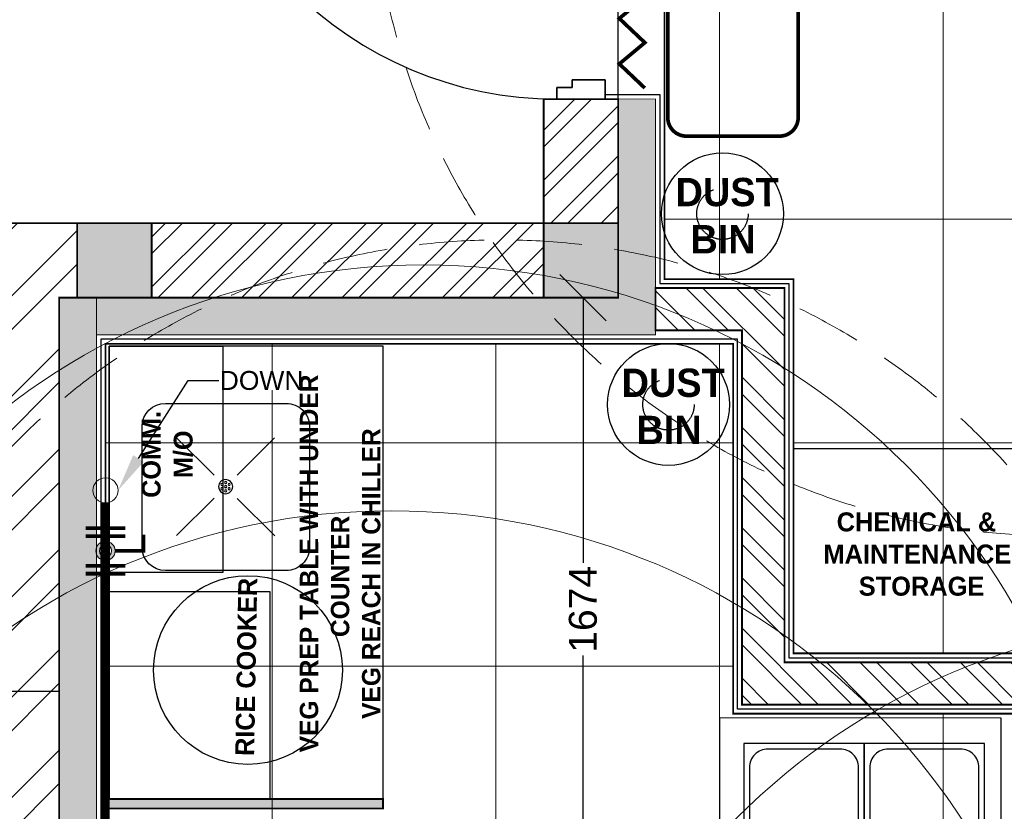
# Model space of a CAD drawing. Header units: millimetres. Extents: x -115221 to 194496, y -122556 to 375476.
# Tile 31 of 169: x 100282 to 102924, y -103116 to -100990. Entities that reach past the tile are written whole.
import ezdxf
from ezdxf import colors
from ezdxf.entities.mleader import LeaderData, LeaderLine
from ezdxf.math import Vec2, Vec3

# ---------------------------------------------------------------- set-up
doc = ezdxf.new("R2010")
doc.units = ezdxf.units.MM
doc.header["$PDMODE"] = 3
doc.header["$PDSIZE"] = -100
doc.linetypes.add('Dash2', pattern=[3, 1.5, -1.5])
doc.linetypes.add('DASHED2', pattern=[0.375, 0.25, -0.125])
for name, color, linetype, lineweight in [('Ceiling', 6, 'Continuous', 13), ('FA-PENDANT SPRINKLER COVERAGR AREA', 6, 'Continuous', 0), ('FA-SPRINKLER TEXT', 7, 'Continuous', 0), ('FA-UPRIGHT 79 DEG', 104, 'Continuous', 0), ('FA-UPRIGHT 79 DEG COVERAGE AREA', 124, 'Continuous', 0), ('FA-UPRIGHT SPRINKLER', 1, 'Continuous', 0), ('FA-UPRIGHT SPRINKLER COVERAGE AREA', 1, 'Continuous', 0), ('PENDENT SPRINKLER', 6, 'Continuous', 0), ('PLU - VALVES', 141, 'Continuous', 0), ('SPRINKLER DIM', 5, 'Continuous', 0), ('SPRINKLER PIPE', 1, 'Continuous', 0)]:
    doc.layers.add(name, color=color, linetype=linetype, lineweight=lineweight)
for name, color, linetype in [('DRAIN VALVE', 4, 'Continuous'), ('FUR R0', 8, 'Continuous'), ('WWDS CEILING', 8, 'Continuous'), ('WWDS FURNITURE LAYOUT', 8, 'Continuous')]:
    doc.layers.add(name, color=color, linetype=linetype)
doc.styles.add('har', font='GOTHICB.TTF')
doc.styles.get("Standard").update_dxf_attribs({"font": 'arial.ttf'})
doc.dimstyles.new('PLU DIM', dxfattribs={"dimtxt": 75, "dimasz": 125, "dimexe": 0.1, "dimexo": 0.1, "dimgap": 0.09, "dimtad": 0, "dimtoh": 1, "dimdec": 0, "dimzin": 0, "dimdsep": 46, "dimtxsty": 'Standard', "dimblk": 'OBLIQUE', "dimcen": 0.09, "dimclrd": 150, "dimclre": 150, "dimclrt": 1, "dimadec": 0, "dimazin": 0, "dimtfac": 1, "dimtdec": 0, "dimtofl": 0, "dimtmove": 1, "dimatfit": 3, "dimldrblk": 'OBLIQUE', "dimfxl": 1, "dimtfill": 1, "dimfrac": 1, "dimtolj": 1, "dimtzin": 0, "dimarcsym": 0})

# ---------------------------------------------------------------- blocks, each defined once
blk = doc.blocks.new('veg reach in chileerr')
at = {"layer": 'FUR R0'}
blk.add_line((-1748880.68, -980092.99, 0), (-1748876.85, -980120.59, 0), dxfattribs=at)
at = {"layer": 'FUR R0', "elevation": 0}
for points in [[(-1748875.71, -980090.82), (-1748875.71, -980120.59), (-1748876.85, -980120.59), (-1748876.85, -980090.82)], [(-1748845.26, -980090.82), (-1748845.26, -980120.59), (-1748875.71, -980120.59), (-1748875.71, -980090.82)], [(-1748848, -980106.1), (-1748848, -980093.36), (-1748871.79, -980093.36), (-1748871.79, -980106.1)], [(-1748848, -980118.85), (-1748848, -980106.1), (-1748871.79, -980106.1), (-1748871.79, -980118.85)]]:
    blk.add_lwpolyline(points, close=True, dxfattribs=at)
for points in [[(-1748848.59, -980103.56), (-1748848.59, -980095.91, 0.414214), (-1748850.55, -980093.95), (-1748869.24, -980093.95, 0.414214), (-1748871.2, -980095.91), (-1748871.2, -980103.56, 0.414214), (-1748869.24, -980105.52), (-1748850.55, -980105.52, 0.414214)], [(-1748848.59, -980116.3), (-1748848.59, -980108.65, 0.414214), (-1748850.55, -980106.69), (-1748869.24, -980106.69, 0.414214), (-1748871.2, -980108.65), (-1748871.2, -980116.3, 0.414214), (-1748869.24, -980118.26), (-1748850.55, -980118.26, 0.414214)]]:
    blk.add_lwpolyline(points, format="xyb", close=True, dxfattribs=at)
at = {"layer": 'FUR R0'}
blk.add_arc((-1748877.93, -980093.77, 0), 2.87, 67.912, 164.1011, dxfattribs=at)
blk = doc.blocks.new('NIA-AR-DOOR-HOLLOW_METAL_SINGLE - NIA-AR-DOOR-D3a_1000Wx2100H-14814862-F_B-14 PLAN')
at = {"layer": 'FUR R0'}
for p, q in [((-500, 25), (-500, -100)), ((-450, 25), (-500, 25)), ((-500, 25), (-450, 25)), ((-500, -100), (-500, 25)), ((-500, -100), (-500, 25)), ((-500, 25), (-450, 25)), ((-450, -60), (-450, 25)), ((-450, 25), (-450, -60)), ((-450, 25), (-450, -60)), ((450, 25), (500, 25)), ((450, -60), (450, 25)), ((500, 25), (450, 25)), ((450, 25), (450, -60)), ((450, -60), (450, 25)), ((450, 25), (500, 25)), ((500, 25), (500, -100)), ((500, -100), (500, 25)), ((500, 25), (500, -100)), ((-470, -100), (-470, -60)), ((-470, -60), (-450, -60)), ((-450, -60), (-470, -60)), ((-470, -60), (-470, -100)), ((-470, -60), (-470, -100)), ((-450, -60), (-470, -60)), ((470, -60), (450, -60)), ((450, -60), (470, -60)), ((470, -60), (450, -60)), ((470, -100), (470, -60)), ((470, -60), (470, -100)), ((470, -100), (470, -60)), ((-500, -100), (-470, -100)), ((-470, -100), (-500, -100)), ((-470, -100), (-500, -100)), ((-470, -1070), (-470, -100)), ((-470, -100), (-430, -100)), ((-430, -100), (-430, -1070)), ((500, -100), (470, -100)), ((470, -100), (500, -100)), ((500, -100), (470, -100)), ((-430, -1070), (-470, -1070))]:
    blk.add_line(p, q, dxfattribs=at)
blk.add_arc((-470, -100), 970, 270, 360, dxfattribs=at)
blk = doc.blocks.new('KKLL')
for p, q in [((13950.34, -407.74), (13963.14, -407.74)), ((13947.88, -423), (13947.88, -410.2)), ((13965.6, -410.2), (13965.6, -423)), ((13951.58, -411.39), (13955.55, -415.36)), ((13961.95, -411.39), (13957.98, -415.36)), ((13951.56, -421.79), (13955.53, -417.82)), ((13961.95, -421.77), (13957.98, -417.8)), ((13963.14, -425.46), (13950.34, -425.46))]:
    blk.add_line(p, q)
blk.add_lwpolyline([(13971.67, -404.26), (13923.67, -404.26), (13923.67, -433.26), (13971.67, -433.26), (13971.67, -404.26)])
for points in [[(13923.67, -421.26), (13923.67, -404.26), (13945.67, -404.26), (13945.67, -421.26)], [(13947.67, -416.27), (13947.67, -404.26), (13971.67, -404.26), (13971.67, -416.27)]]:
    blk.add_lwpolyline(points, close=True)
blk.add_circle((13937.33, -418.95), 10)
at = {"extrusion": (0, 0, -1)}
for centre, major_axis, start_param, end_param in [((13950.34, -410.2), (-1.74, 1.74), 5.497782, 7.068578), ((13963.14, -410.2), (1.74, 1.74), -0.785403, 0.785393), ((13956.77, -416.58), (-0.529, 0.529), 4.712389, 10.995574), ((13956.55, -416.2), (0.0784, 0.0784), 1.570796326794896, 7.853981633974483), ((13956.99, -416.2), (0.0784, 0.0784), 1.570796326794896, 7.853981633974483), ((13956.33, -416.58), (-0.0784, 0.0784), 4.712389, 10.995574), ((13956.55, -416.96), (-0.0784, 0.0784), 4.712389, 10.995574), ((13956.77, -416.58), (-0.0784, 0.0784), 4.712389, 10.995574), ((13956.99, -416.96), (-0.0784, 0.0784), 4.712389, 10.995574), ((13957.21, -416.58), (0.0784, 0.0784), 1.570796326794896, 7.853981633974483), ((13950.34, -423), (1.74, 1.74), 2.356189, 3.926986), ((13963.14, -423), (-1.74, 1.74), 2.356189, 3.926986)]:
    blk.add_ellipse(centre, major_axis=major_axis, ratio=1, start_param=start_param, end_param=end_param, dxfattribs=at)
blk = doc.blocks.new('FUR R0')
at = {"layer": 'WWDS FURNITURE LAYOUT'}
h = blk.add_hatch(color=8, dxfattribs=at)
h.dxf.hatch_style = 1
h.paths.add_polyline_path([(-7200, 592.9), (-7200, -40.1), (-8700, -40.1), (-8700, 59.9), (-7300, 59.9), (-7300, 592.9)])
h = blk.add_hatch(dxfattribs=at)
h.set_pattern_fill('ANSI32', color=8, scale=10, angle=180)
h.set_pattern_definition([(225, (1979671.92, 2797437.85), (67.351921, -67.351921), []), (225, (1979627.02, 2797437.85), (67.351921, -67.351921), [])])
h.paths.add_polyline_path([(-7500, 592.9), (-7300, 592.9), (-7300, 259.9), (-7500, 259.9)])
h = blk.add_hatch(dxfattribs=at)
h.set_pattern_fill('ANSI32', color=8, scale=20, angle=180)
h.set_pattern_definition([(225, (1670971.06, 2824817.45), (134.703842, -134.703842), []), (225, (1670881.26, 2824817.45), (134.703842, -134.703842), [])])
h.paths.add_polyline_path([(-8752, 59.9), (-8800, 59.9), (-8800, -2920.3), (-9000, -2920.3), (-9000, 59.9), (-9136, 59.9), (-9136, 259.9), (-8752, 259.9)])
h = blk.add_hatch(color=8, dxfattribs=at)
h.dxf.hatch_style = 1
h.paths.add_polyline_path([(-8552, 59.9), (-8752, 59.9), (-8752, 259.9), (-8552, 259.9)])
h = blk.add_hatch(dxfattribs=at)
h.set_pattern_fill('ANSI32', color=8, scale=10, angle=180)
h.set_pattern_definition([(225, (1979671.92, 2798471.85), (67.351921, -67.351921), []), (225, (1979627.02, 2798471.85), (67.351921, -67.351921), [])])
h.paths.add_polyline_path([(-7500, 259.9), (-8552, 259.9), (-8552, 59.9), (-7500, 59.9)])
h = blk.add_hatch(color=8, dxfattribs=at)
h.dxf.hatch_style = 1
h.paths.add_polyline_path([(-7300, 59.9), (-7500, 59.9), (-7500, 259.9), (-7300, 259.9)])
at = {"layer": 'WWDS FURNITURE LAYOUT', "ltscale": 50}
h = blk.add_hatch(dxfattribs=at)
h.set_pattern_fill('ANSI32', color=8, scale=10, angle=90)
h.set_pattern_definition([(135, (-1707085.58, -2849989.47), (-67.351921, -67.351921), []), (135, (-1707085.58, -2849944.57), (-67.351921, -67.351921), [])])
h.paths.add_polyline_path([(-7200, 85.6), (-6853.9, 85.6), (-6853.9, -919.4), (-5200.6, -919.4), (-5200.6, -246.4), (-5086.8, -246.4), (-5086.8, -919.4), (-4052.6, -919.4), (-4052.6, -1033.2), (-6967.7, -1033.2), (-6967.7, -28.1), (-7200, -28.1)])
at = {"layer": 'WWDS FURNITURE LAYOUT'}
h = blk.add_hatch(color=8, dxfattribs=at)
h.dxf.hatch_style = 1
h.paths.add_polyline_path([(-8699.5, -40.1), (-8700, -40.1), (-8700, -5900.5), (-8800, -5900.5), (-8800, 59.9), (-8700.5, 59.9)])
at = {"layer": 'WWDS FURNITURE LAYOUT', "ltscale": 50}
h = blk.add_hatch(color=8, dxfattribs=at)
h.dxf.hatch_style = 1
h.paths.add_polyline_path([(-7931.2, -1311.9), (-8676, -1311.9), (-8676, -1286.5), (-7931.2, -1286.4)])
at = {"layer": 'WWDS FURNITURE LAYOUT', "color": 8}
blk.add_line((-7500, 259.9), (-8552, 259.9), dxfattribs=at)
at = {"layer": 'WWDS FURNITURE LAYOUT', "color": 8, "ltscale": 50, "const_width": 10}
blk.add_lwpolyline([(-6817.1, 1643.5), (-6817.1, 543.5, -0.414214), (-6867.1, 493.5), (-7117.1, 493.5, -0.414214), (-7167.1, 543.5), (-7167.1, 1643.5, -0.414214), (-7117.1, 1693.5), (-6867.1, 1693.5, -0.414214)], format="xyb", close=True, dxfattribs=at)
blk.add_lwpolyline([(-7228.6, 1598.5), (-7297, 1541.5), (-7228.6, 1476.5), (-7297, 1419.5), (-7228.6, 1354.5), (-7297, 1297.5), (-7228.6, 1232.5), (-7297, 1175.5), (-7228.6, 1110.5), (-7297, 1053.5), (-7228.6, 988.5), (-7297, 931.5), (-7228.6, 866.5), (-7297, 809.5), (-7228.6, 744.5), (-7297, 687.5), (-7228.6, 622.5)], dxfattribs=at)
at = {"layer": 'WWDS FURNITURE LAYOUT', "color": 8}
for points, const_width in [([(-7200, 592.9), (-7200, -40.1), (-8700, -40.1), (-8700, 59.9), (-7300, 59.9), (-7300, 592.9)], 2), ([(-7500, 592.9), (-7300, 592.9), (-7300, 259.9), (-7500, 259.9)], 5), ([(-8752, 59.9), (-8800, 59.9), (-8800, -2920.3), (-9000, -2920.3), (-9000, 59.9), (-9136, 59.9), (-9136, 259.9), (-8752, 259.9)], 5), ([(-7500, 259.9), (-8552, 259.9), (-8552, 59.9), (-7500, 59.9)], 5), ([(-7200, 85.6), (-6853.9, 85.6), (-6853.9, -919.4), (-5200.6, -919.4), (-5200.6, -246.4), (-5086.8, -246.4), (-5086.8, -919.4), (-4052.6, -919.4), (-4052.6, -1033.2), (-6967.7, -1033.2), (-6967.7, -28.1), (-7200, -28.1)], 5.07), ([(-8699.5, -40.1), (-8700, -40.1), (-8700, -5900.5), (-8800, -5900.5), (-8800, 59.9), (-8700.5, 59.9)], 2)]:
    blk.add_lwpolyline(points, close=True, dxfattribs=dict(at, const_width=const_width))
blk.add_lwpolyline([(-7335.4, 604.9), (-7188, 604.9), (-7188, 97.6), (-6841.9, 97.6), (-6841.9, -907.4), (-5212.6, -907.4), (-5212.6, -234.4), (-5074.8, -234.4), (-5074.8, -907.4), (-4040.6, -907.4), (-4040.6, -1045.2), (-6979.7, -1045.2), (-6979.7, -52.1), (-8688, -52.1), (-8688, -3702.7), (-7764.6, -3702.7), (-7764.6, -3840.5), (-8688, -3840.5), (-8688, -5900.5), (-6775, -5900.5)], dxfattribs=at)
at = {"layer": 'WWDS FURNITURE LAYOUT', "color": 8, "lineweight": 70, "const_width": 5}
for points in [[(-8552, 59.9), (-8752, 59.9), (-8752, 259.9), (-8552, 259.9)], [(-7300, 59.9), (-7500, 59.9), (-7500, 259.9), (-7300, 259.9)]]:
    blk.add_lwpolyline(points, close=True, dxfattribs=at)
at = {"layer": 'WWDS FURNITURE LAYOUT', "color": 8}
blk.add_lwpolyline([(-6829.9, -345.4), (-6079.9, -345.4), (-6079.9, -895.4), (-6829.9, -895.4)], close=True, dxfattribs=at)
at = {"layer": 'WWDS FURNITURE LAYOUT', "color": 8, "linetype": 'Continuous', "lineweight": 0, "ltscale": 8, "const_width": 5}
blk.add_lwpolyline([(-7931.2, -1311.9), (-8676, -1311.9), (-8676, -1286.5), (-7931.2, -1286.4)], close=True, dxfattribs=at)
at = {"layer": 'WWDS FURNITURE LAYOUT', "color": 8, "ltscale": 200}
for centre in [(-7020.3, 285.1, 0), (-7165.1, -227)]:
    blk.add_circle(centre, 163.5, dxfattribs=at)
at = {"layer": 'WWDS FURNITURE LAYOUT', "color": 8, "linetype": 'Dash2', "ltscale": 200}
for centre in [(-7020.3, 285.1, 0), (-7165.1, -227)]:
    blk.add_circle(centre, 68.9, dxfattribs=at)
at = {"layer": 'WWDS FURNITURE LAYOUT', "color": 8, "lineweight": 15, "xscale": 1.034000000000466, "yscale": 1.034000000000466, "zscale": 1.034000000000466, "rotation": 270}
blk.add_blockref('NIA-AR-DOOR-HOLLOW_METAL_SINGLE - NIA-AR-DOOR-D3a_1000Wx2100H-14814862-F_B-14 PLAN', (-7361.2, 1109.9), dxfattribs=at)
at = {"layer": 'WWDS FURNITURE LAYOUT', "color": 8, "linetype": 'ByBlock', "xscale": 25.33333333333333, "yscale": 25.33333333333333, "zscale": 25.33333333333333, "rotation": 89.99294673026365}
blk.add_blockref('KKLL', (-18950.4, -354017.9), dxfattribs=at)
at = {"layer": 'WWDS FURNITURE LAYOUT', "color": 8, "xscale": 25.33333333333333, "yscale": 25.33333333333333, "zscale": 25.33333333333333, "rotation": 89.99196019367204}
blk.add_blockref('veg reach in chileerr', (-24829777.6, 44306495.6, 0), dxfattribs=at)
at = {"layer": 'WWDS FURNITURE LAYOUT', "color": 8, "style": 'har'}
for s, height, rotation, p in [('DUST', 76, 0.0332, (-7146.1, 305.3)), ('BIN', 76, 0.0332, (-7106.2, 178.7)), ('DUST', 76, 0.0332, (-7290.9, -206.8, 0)), ('VEG PREP TABLE WITH UNDER', 49.291, 90.008, (-8105.1, -1161.1, 0)), ('COMM.', 50.67, 90.008, (-8528, -477.8, 0)), ('BIN', 76, 0.0332, (-7251.1, -333.4, 0)), ('M/O', 50.67, 90.008, (-8442.1, -424.8, 0)), ('VEG REACH IN CHILLER', 49.291, 90.008, (-7938.3, -1071.2, 0)), ('CHEMICAL &', 51.01, 359.992, (-6713.8, -567.8)), ('COUNTER', 49.29, 90.008, (-8021.7, -851.6, 0)), ('MAINTENANCE', 51.012, 359.992, (-6749.3, -654.1)), ('STORAGE', 51.01, 359.992, (-6654.7, -740.4)), ('RICE COOKER', 50.667, 88.9906, (-8277.1, -1171.1))]:
    blk.add_text(s, height=height, rotation=rotation, dxfattribs=at).set_placement(p)
blk = doc.blocks.new('A$C2c19c177')
at = {"layer": 'Ceiling', "color": 8, "linetype": 'Continuous', "transparency": 33554610}
for p, q in [((-7228.4, -324.1), (-7228.4, -2940.3)), ((-6628.4, -324.1), (-6628.4, -3945.4)), ((-3629, -2779.7), (-7376, -2779.7)), ((-8428.4, -3114.1), (-8428.4, -6740.6)), ((-7828.4, -3114.1), (-7828.4, -5560.3)), ((-7228.4, -3114.1), (-7228.4, -5560.3)), ((-7191.7, -3379.7), (-8876, -3379.7)), ((-5424.6, -3379.7), (-7029.9, -3379.7)), ((-7191.7, -3979.7), (-8876, -3979.7)), ((-6628.4, -4107.1), (-6628.4, -6961.9))]:
    blk.add_line(p, q, dxfattribs=at)
at = {"layer": 'Ceiling', "color": 8, "const_width": 5}
for points in [[(-5424.6, -3945.3), (-7029.9, -3945.4), (-7029.9, -2940.3), (-7376, -2940.3), (-7376, -324.1)], [(-4640.9, -6961.9), (-7375.6, -6961.9), (-7373, -5860.3), (-7154.8, -5860.3), (-7154.8, -5560.3), (-8233.5, -5560.3), (-8233.5, -5860.3), (-7892.8, -5860.3), (-7892.6, -6740.6), (-8876, -6740.6), (-8876, -3114.1), (-7191.7, -3114.1), (-7191.7, -4107.1), (-4228.6, -4107.1)]]:
    blk.add_lwpolyline(points, dxfattribs=at)
blk = doc.blocks.new('US')
at = {"layer": 'FA-UPRIGHT SPRINKLER COVERAGE AREA', "color": 1, "linetype": 'DASHED2', "ltscale": 700}
blk.add_circle((0, 0), 1828.8, dxfattribs=at)
blk = doc.blocks.new('PENDENT SPRINKLER BELOW')
at = {"layer": 'FA-PENDANT SPRINKLER COVERAGR AREA', "color": 6, "ltscale": 22}
blk.add_circle((0, 0), 72, dxfattribs=at)
blk = doc.blocks.new('GS')
at = {"layer": 'FA-UPRIGHT 79 DEG COVERAGE AREA', "color": 94}
blk.add_circle((0.4, -1.5), 1828.8, dxfattribs=at)
blk = doc.blocks.new('G Valve')
at = {"layer": 'PLU - VALVES'}
h = blk.add_hatch(color=4, dxfattribs=at)
h.paths.add_polyline_path([(-0.654, 0, 1), (0.654, 0, 1)])
h.paths.add_polyline_path([(0.41, 0, -1), (-0.41, 0, -1)], flags=16)
at = {"layer": 'PLU - VALVES', "color": 4, "const_width": 0.25}
for points in [[(-1.343, 1.539), (1.343, 1.539)], [(-1.343, 1), (1.343, 1)], [(0.654, 0), (2.562, 0), (2.562, -1.104)], [(-1.343, -1), (1.343, -1)], [(-1.343, -1.539), (1.343, -1.539)]]:
    blk.add_lwpolyline(points, dxfattribs=at)
at = {"layer": 'PLU - VALVES', "color": 4}
for radius in [0.654, 0.41]:
    blk.add_circle((0, 0), radius, dxfattribs=at)
blk = doc.blocks.new('_Oblique')
at = {"color": 0, "linetype": 'ByBlock', "lineweight": -2}
blk.add_line((-0.5, -0.5), (0.5, 0.5), dxfattribs=at)
blk = doc.blocks.new('*D533')
at = {"layer": 'Defpoints', "color": 0, "transparency": 16777216}
for p in [(103056.2, -100546.4), (101888.5, -100717.1), (101888.5, -101203.3)]:
    blk.add_point(p, dxfattribs=at)
at = {"layer": 'SPRINKLER DIM', "color": 150, "lineweight": -2, "transparency": 16777216}
for p, q in [((103056.2, -100546.5), (103056.2, -100717.2)), ((101888.5, -101203.2), (101888.5, -100717)), ((101888.5, -100717.1), (102363.7, -100717.1)), ((103056.2, -100717.1), (102581, -100717.1))]:
    blk.add_line(p, q, dxfattribs=at)
at = {"layer": 'SPRINKLER DIM', "color": 150, "lineweight": -2, "transparency": 16777216, "xscale": 125, "yscale": 125, "zscale": 125, "rotation": 180}
blk.add_blockref('_Oblique', (101888.5, -100717.1), dxfattribs=at)
at = {"layer": 'SPRINKLER DIM', "color": 150, "lineweight": -2, "transparency": 16777216, "xscale": 125, "yscale": 125, "zscale": 125}
blk.add_blockref('_Oblique', (103056.2, -100717.1), dxfattribs=at)
at = {"layer": 'SPRINKLER DIM', "color": 1, "transparency": 16777216, "insert": (102472.3, -100717.1), "char_height": 75, "attachment_point": 5, "bg_fill": 3, "box_fill_scale": 1.1, "bg_fill_color": 256, "bg_fill_true_color": 13158600, "bg_fill_transparency": 0}
blk.add_mtext('\\A1;1168', dxfattribs=at)
blk = doc.blocks.new('*D538')
at = {"layer": 'Defpoints', "color": 0, "transparency": 16777216}
for p in [(101573.3, -101736.3), (101793.9, -101736.3), (101573.3, -103410)]:
    blk.add_point(p, dxfattribs=at)
at = {"layer": 'SPRINKLER DIM', "color": 150, "lineweight": -2, "transparency": 16777216}
for p, q in [((101573.4, -101736.3), (101794, -101736.3)), ((101793.9, -101736.3), (101793.9, -102464.8)), ((101793.9, -103410), (101793.9, -102681.6)), ((101573.4, -103410), (101794, -103410))]:
    blk.add_line(p, q, dxfattribs=at)
at = {"layer": 'SPRINKLER DIM', "color": 150, "lineweight": -2, "transparency": 16777216, "xscale": 125, "yscale": 125, "zscale": 125}
for p, rotation in [((101793.9, -101736.3), 90), ((101793.9, -103410), 270)]:
    blk.add_blockref('_Oblique', p, dxfattribs=dict(at, rotation=rotation))
at = {"layer": 'SPRINKLER DIM', "color": 1, "transparency": 16777216, "insert": (101793.9, -102573.2), "char_height": 75, "attachment_point": 5, "rotation": 90, "bg_fill": 3, "box_fill_scale": 1.1, "bg_fill_color": 256, "bg_fill_true_color": 13158600, "bg_fill_transparency": 0}
blk.add_mtext('\\A1;1674', dxfattribs=at)

msp = doc.modelspace()

# ---------------------------------------------------------------- linework, layer by layer
at = {"layer": 'SPRINKLER PIPE', "color": 85, "true_color": 0x58ba48, "const_width": 25.4}
msp.add_lwpolyline([(100900.4, -104741.4), (100900.4, -104459.8), (100511.4, -104459.8), (100511.4, -102287.7)], dxfattribs=at)

# ---------------------------------------------------------------- block references
at = {"layer": 'DRAIN VALVE', "xscale": -39.64044900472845, "yscale": 39.64044900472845, "zscale": 39.64044900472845, "rotation": 180}
msp.add_blockref('G Valve', (100512.5, -102416.5), dxfattribs=at)
at = {"layer": 'FA-UPRIGHT 79 DEG'}
msp.add_blockref('GS', (101279.4, -104136), dxfattribs=at)
at = {"layer": 'FA-UPRIGHT SPRINKLER'}
for p in [(103056.2, -100546.4), (101573.3, -103410), (104655.1, -104077)]:
    msp.add_blockref('US', p, dxfattribs=at)
at = {"layer": 'PENDENT SPRINKLER', "color": 4, "xscale": 25.4, "yscale": 25.4, "zscale": 25.4}
for p in [(101365.7, -103477.5), (103498.8, -104427.2)]:
    msp.add_blockref('PENDENT SPRINKLER BELOW', p, dxfattribs=at)
at = {"layer": 'WWDS CEILING'}
msp.add_blockref('A$C2c19c177', (109388.5, -98746.3), dxfattribs=at)
at = {"layer": 'WWDS FURNITURE LAYOUT'}
msp.add_blockref('FUR R0', (109188.4, -101796.2), dxfattribs=at)

# ---------------------------------------------------------------- next in the draw order: dimensions: what is measured, and where the dimension line sits
at = {"layer": 'SPRINKLER DIM'}
dim = msp.add_linear_dim(base=(101888.5, -100717.1), p1=(103056.2, -100546.4), p2=(101888.5, -101203.3), dimstyle='PLU DIM', dxfattribs=at)
dim.commit()
dim.dimension.update_dxf_attribs({"geometry": '*D533', "text_midpoint": (102472.3, -100717.1)})
dim = msp.add_linear_dim(base=(101793.9, -101736.3), p1=(101573.3, -103410), p2=(101573.3, -101736.3), angle=90, dimstyle='PLU DIM', dxfattribs=at)
dim.commit()
dim.dimension.update_dxf_attribs({"geometry": '*D538', "text_midpoint": (101793.9, -102573.2)})

# ---------------------------------------------------------------- next in the draw order: leaders
at = {"layer": 'FA-SPRINKLER TEXT'}
ml = msp.add_multileader_mtext('Standard', dxfattribs=at)
ml.set_content('{\\C5;DOWN}', color=256)
ml.set_leader_properties(color=7)
ml.build(insert=Vec2(0, 0))
ml.multileader.update_dxf_attribs({"dogleg_length": 21.2, "arrow_head_size": 101.6})
ctx = ml.context
ctx.base_point, ctx.char_height, ctx.arrow_head_size, ctx.landing_gap_size, ctx.plane_origin = Vec3(100816.8, -101959.1), 50.8, 101.6, 2.29, Vec3(100271, -102252.4)
notes = []
notes.append((ctx, [(0, (1, 1, 0), (100734.6, -101959.1), (1, 0), 82.2, [(0, [(100546.3, -102253.9)], 0, [])])]))
ctx.mtext.insert, ctx.mtext.width, ctx.mtext.flow_direction = Vec3(100819.1, -101933.3), 219.371, 5
ctx.mtext.has_bg_fill, ctx.mtext.bg_color, ctx.mtext.bg_scale_factor, ctx.mtext.bg_transparency, ctx.mtext.use_window_bg_color = 1, -1073741824, 1, 0, 1
ml = msp.add_multileader_mtext('Standard', dxfattribs=at)
ml.set_content('{\\fArial|b1|i0|c0|p34;\\C116;\\c3434259;25 MM DIA DRAIN PIPE CONNECTED TO NEAREST DRAIN POINT }', color=256)
ml.set_leader_properties(color=7)
ml.build(insert=Vec2(0, 0))
ml.multileader.update_dxf_attribs({"dogleg_length": 21.2, "arrow_head_size": 101.6})
ctx = ml.context
ctx.base_point, ctx.char_height, ctx.arrow_head_size, ctx.landing_gap_size, ctx.plane_origin = Vec3(98568, -102793.6), 84, 101.6, 2.29, Vec3(97603, -102738.5)
ctx.text_align_type = 2
notes.append((ctx, [(1, (1, 1, 0), (100178.9, -102793.6), (-1, 0), 82.2, [(0, [(100488.5, -102793.7)], 0, [])])]))
ctx.mtext.insert, ctx.mtext.width, ctx.mtext.alignment, ctx.mtext.flow_direction = Vec3(100094.4, -102750.8), 1536.493, 3, 5
ctx.mtext.has_bg_fill, ctx.mtext.bg_color, ctx.mtext.bg_scale_factor, ctx.mtext.bg_transparency, ctx.mtext.use_window_bg_color = 1, -1073741824, 1, 0, 1
for ctx, leaders in notes:
    for number, flags, end, landing, length, lines in leaders:
        leader = LeaderData()
        leader.index, (leader.has_last_leader_line, leader.has_dogleg_vector, leader.attachment_direction) = number, flags
        leader.last_leader_point, leader.dogleg_vector, leader.dogleg_length = Vec3(end), Vec3(landing), length
        for number, points, colour, breaks in lines:
            line = LeaderLine()
            line.index, line.vertices, line.color, line.breaks = number, Vec3.list(points), colors.encode_raw_color(colour), breaks
            leader.lines.append(line)
        ctx.leaders.append(leader)

# ---------------------------------------------------------------- next in the draw order: linework, layer by layer
at = {"layer": 'SPRINKLER PIPE', "color": 85, "true_color": 0x58ba48}
msp.add_circle((100512.5, -102253.9), 33.8, dxfattribs=at)

doc.saveas('drawing.dxf')
